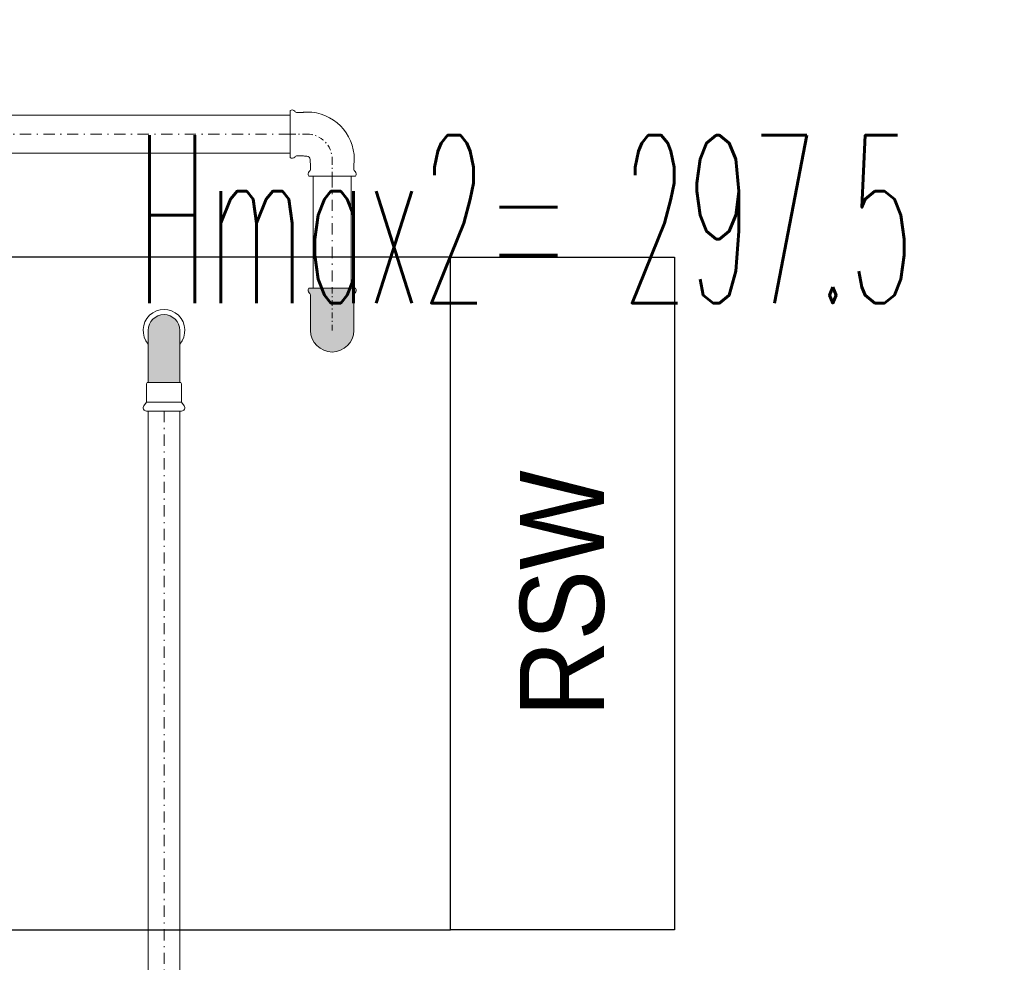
# Model space of a CAD drawing. Header units: millimetres. Extents: x -4784 to -1089, y 53657 to 55321.
# Tile 15 of 32: x -2433 to -2345, y 54118 to 54202. Entities that reach past the tile are written whole.
import ezdxf

# ---------------------------------------------------------------- set-up
doc = ezdxf.new("R2010")
doc.units = ezdxf.units.MM
for name, pattern in [('ACAD_ISO05W100', [33, 24, -3, 0, -3, 0, -3]), ('ACAD_ISO08W100', [36, 24, -3, 6, -3]), ('DASHDOT2', [0.5, 0.25, -0.125, 0, -0.125]), ('DASHDOTX2', [2, 1, -0.5, 0, -0.5])]:
    doc.linetypes.add(name, pattern=pattern)
doc.layers.add('-- CO_rury', color=11, linetype='Continuous', lineweight=9)
doc.layers.add('0.OPISY', color=7, linetype='Continuous', lineweight=13)
for name, color, linetype in [('-- urządzenia', 51, 'Continuous'), ('-- WODA', 5, 'Continuous'), ('-- WYMIENNIKOWNIA', 51, 'Continuous'), ('Oś', 1, 'ACAD_ISO05W100')]:
    doc.layers.add(name, color=color, linetype=linetype)
doc.styles.add('A', font='arial.ttf', dxfattribs={"width": 0.9})
doc.styles.add('SIMPLEX', font='simplex.shx', dxfattribs={"width": 0.45, "height": 8})

# ---------------------------------------------------------------- blocks, each defined once
blk = doc.blocks.new('-- Węzeł 60x230')
at = {"layer": '-- WYMIENNIKOWNIA', "color": 11, "ltscale": 100}
blk.add_lwpolyline([(-125, -30), (-125, 30), (-105, 30), (-105, -30)], close=True, dxfattribs=at)
at = {"layer": '-- WYMIENNIKOWNIA', "color": 91, "ltscale": 100}
blk.add_lwpolyline([(-105, 30), (-105, -30), (105, -30), (105, 30)], close=True, dxfattribs=at)
at = {"layer": '-- WYMIENNIKOWNIA', "color": 7, "ltscale": 100, "insert": (-115, 0), "char_height": 7.4996, "attachment_point": 5, "rotation": 270, "style": 'A'}
blk.add_mtext_dynamic_manual_height_columns('RSW', width=50, gutter_width=3.75, heights=[23.846], dxfattribs=at)
blk = doc.blocks.new('-- KOLANO INOX 28_rz')
at = {"layer": 'Oś', "linetype": 'DASHDOT2', "ltscale": 30}
h = blk.add_hatch(color=251, dxfattribs=at)
h.dxf.hatch_style = 1
h.paths.add_polyline_path([(14, 46.45), (-14, 46.45), (-14, 0), (14, 0)])
h.paths.add_polyline_path([(0, 0), (0, -9.5), (0, -14, 0.414214), (14, 0)])
h.paths.add_polyline_path([(0, 0), (-9.5, 0), (-14, 0, 0.414214), (0, -14)])
at = {"color": 0}
for p, q in [((-15.6, 72), (15.6, 72)), ((-15.65, 64), (-18.02, 67.22)), ((-15.65, 49), (-15.65, 64)), ((15.65, 64), (18.02, 67.22)), ((15.65, 49), (15.65, 64)), ((-14, 46.45), (-14, 0)), ((14, 46.45), (14, 0))]:
    blk.add_line(p, q, dxfattribs=at)
at = {"color": 50}
for p, q in [((-15.65, 64), (15.65, 64)), ((-15, 46.45), (15, 46.45))]:
    blk.add_line(p, q, dxfattribs=at)
at = {"color": 0}
for centre, radius, start, end in [((-15.6, 69), 3, 90, 216.3), ((15.6, 69), 3, 323.7, 90), ((-10.32, 49), 5.33, 180, 208.60055), ((10.32, 49), 5.33, 331.39945, 0), ((0, 0), 14, 180, 360)]:
    blk.add_arc(centre, radius, start, end, dxfattribs=at)
at = {"color": 50}
blk.add_arc((0, 0), 18.6, 138.82378, 41.17622, dxfattribs=at)
blk = doc.blocks.new('*U164')
at = {"linetype": 'ACAD_ISO08W100', "ltscale": 20}
blk.add_blockref('-- KOLANO INOX 28_rz', (-203.03, 292.98), dxfattribs=at)
blk = doc.blocks.new('*U166')
at = {"color": 0, "ltscale": 10}
for p, q in [((5438.31, 14), (6418.19, 14)), ((5438.31, -14), (6418.19, -14))]:
    blk.add_line(p, q, dxfattribs=at)
at = {"color": 50, "linetype": 'DASHDOT2', "ltscale": 40}
blk.add_line((5438.31, 0), (6418.19, 0), dxfattribs=at)
blk = doc.blocks.new('*U557')
at = {"layer": 'Oś', "linetype": 'DASHDOT2', "ltscale": 30}
h = blk.add_hatch(color=251, dxfattribs=at)
h.dxf.hatch_style = 1
h.paths.add_polyline_path([(31.02, 19.3, 0.227735), (33.36, 20.43, -0.404979), (37.5, 20.95), (37.5, 18.39), (37.5, -10.04), (37.5, -20.95, -0.404979), (33.36, -20.43, 0.227734), (31.02, -19.3), (0, -19.3, -1), (0, 19.3)])
at = {"color": 0, "linetype": 'Continuous'}
for p, q in [((31.02, 19.3), (0, 19.3)), ((37.5, 18.39), (37.5, 20.95)), ((37.5, 18.39), (37.5, -10.04)), ((37.5, -10.04), (37.5, -20.95)), ((31.02, -19.3), (0, -19.3))]:
    blk.add_line(p, q, dxfattribs=at)
at = {"color": 50, "linetype": 'DASHDOTX2', "ltscale": 5}
blk.add_lwpolyline([(0, 0), (37.5, 0)], dxfattribs=at)
blk.add_arc((0, 0), 19.3, 90, 270)
at = {"color": 0, "linetype": 'Continuous'}
for centre, start, end in [((31.02, 22.3), 270.00025, 321.31756), ((35.7, 18.55), 53.12998, 141.31782), ((31.02, -22.3), 38.68245, 89.99974), ((35.7, -18.55), 218.68218, 306.87003)]:
    blk.add_arc(centre, 3, start, end, dxfattribs=at)
blk = doc.blocks.new('*U386')
at = {"color": 0}
blk.add_blockref('*U557', (-1008.72, -1834.05), dxfattribs=at)
blk = doc.blocks.new('*U192')
at = {"color": 0, "ltscale": 10}
for p, q in [((1400.26, 16.85), (1500.26, 16.85)), ((1400.26, -16.85), (1500.26, -16.85))]:
    blk.add_line(p, q, dxfattribs=at)
at = {"color": 50, "linetype": 'DASHDOT2', "ltscale": 40}
blk.add_line((1400.26, 0), (1500.26, 0), dxfattribs=at)
blk = doc.blocks.new('VIEGA_KOL_GW1')
at = {"color": 0, "linetype": 'Continuous'}
for p, q in [((-18.39, 37.5), (-20.95, 37.5)), ((-18.39, 37.5), (10.04, 37.5)), ((10.04, 37.5), (20.95, 37.5)), ((-19.3, 31.02), (-19.3, 26.84)), ((19.3, 31.02), (19.3, 26.84)), ((-19.7, 22.5), (-19.7, 24.04)), ((19.7, 22.5), (19.7, 24.04)), ((24.04, 19.7), (22.5, 19.7)), ((31.02, 19.3), (26.84, 19.3)), ((37.5, 18.39), (37.5, 20.95)), ((37.5, 18.39), (37.5, -10.04)), ((37.5, -10.04), (37.5, -20.95)), ((24.04, -19.7), (22.5, -19.7)), ((31.02, -19.3), (26.84, -19.3))]:
    blk.add_line(p, q, dxfattribs=at)
at = {"color": 50, "linetype": 'DASHDOTX2', "ltscale": 5}
for points in [[(0, 37.5), (0, 22.5)], [(22.5, 0), (37.5, 0)]]:
    blk.add_lwpolyline(points, dxfattribs=at)
at = {"color": 0, "linetype": 'Continuous'}
for points in [[(-19.3, 26.84), (-19.32, 26.34), (-19.4, 25.85), (-19.5, 25.44)], [(19.7, 24.04), (19.65, 24.75), (19.5, 25.44), (19.35, 26.13), (19.3, 26.84)], [(-19.5, 25.44), (-19.63, 24.89), (-19.7, 24.04)], [(24.04, 19.7), (24.89, 19.63), (25.44, 19.5)], [(25.44, 19.5), (26.13, 19.35), (26.84, 19.3)], [(24.04, -19.7), (24.75, -19.65), (25.44, -19.5), (26.13, -19.35), (26.84, -19.3)]]:
    blk.add_lwpolyline(points, dxfattribs=at)
for centre, radius, start, end in [((-18.55, 35.7), 3, 143.12998, 231.31782), ((18.55, 35.7), 3, 308.68218, 36.87002), ((-22.3, 31.02), 3, 0.00026, 51.31755), ((22.3, 31.02), 3, 128.68245, 179.99974), ((22.5, 22.5), 42.2, 180, 269.99999), ((22.5, 22.5), 2.8, 180, 269.99999), ((31.02, 22.3), 3, 270.00025, 321.31756), ((35.7, 18.55), 3, 53.12998, 141.31782), ((31.02, -22.3), 3, 38.68245, 89.99974), ((35.7, -18.55), 3, 218.68218, 306.87003)]:
    blk.add_arc(centre, radius, start, end, dxfattribs=at)
at = {"color": 50, "linetype": 'DASHDOTX2', "ltscale": 5}
blk.add_arc((22.5, 22.5), 22.5, 180, 269.99999, dxfattribs=at)
blk = doc.blocks.new('*U193')
blk.add_blockref('VIEGA_KOL_GW1', (-369.82, 0))
blk = doc.blocks.new('*U194')
at = {"color": 0, "ltscale": 10}
for p, q in [((1400.26, 16.85), (2037.81, 16.85)), ((1400.26, -16.85), (2037.81, -16.85))]:
    blk.add_line(p, q, dxfattribs=at)
at = {"color": 50, "linetype": 'DASHDOT2', "ltscale": 40}
blk.add_line((1400.26, 0), (2037.81, 0), dxfattribs=at)
blk = doc.blocks.new('zw$C48D')
at = {"layer": '-- CO_rury', "linetype": 'ACAD_ISO08W100', "ltscale": 20, "yscale": 0.1, "zscale": 0.1}
for name, p, xscale, rotation in [('*U193', (-330.983, -135.725), -0.1, 89.99999999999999), ('*U194', (-194.707, -98.743), 0.1, 180), ('*U192', (-330.983, 37.533), 0.1, 270), ('*U386', (-514.389, -15.371), 0.1, 89.99999999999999), ('*U164', (-366.286, -86.945), 0.1, 180), ('*U166', (-345.983, 420.388), 0.1, 270)]:
    blk.add_blockref(name, p, dxfattribs=dict(at, xscale=xscale, rotation=rotation))
at = {"layer": '-- urządzenia', "color": 6, "zscale": 1000, "rotation": 180}
blk.add_blockref('-- Węzeł 60x230', (-425.437, -139.715), dxfattribs=at)

msp = doc.modelspace()

# ---------------------------------------------------------------- texts
at = {"layer": '0.OPISY', "ltscale": 2, "transparency": 16777216, "char_height": 14.976, "width": 89.64071, "attachment_point": 1, "style": 'SIMPLEX'}
for s, insert in [('Hpodciągu= 216.5cm', (-2531.66, 54233.815)), ('\\pxql;Hmax2= 297.5', (-2422.483, 54192.005))]:
    msp.add_mtext(s, dxfattribs=dict(at, insert=insert))

# ---------------------------------------------------------------- next in the draw order: block references
at = {"layer": '-- WODA'}
msp.add_blockref('zw$C48D', (-2074.064, 54290.844), dxfattribs=at)

doc.saveas('drawing.dxf')
